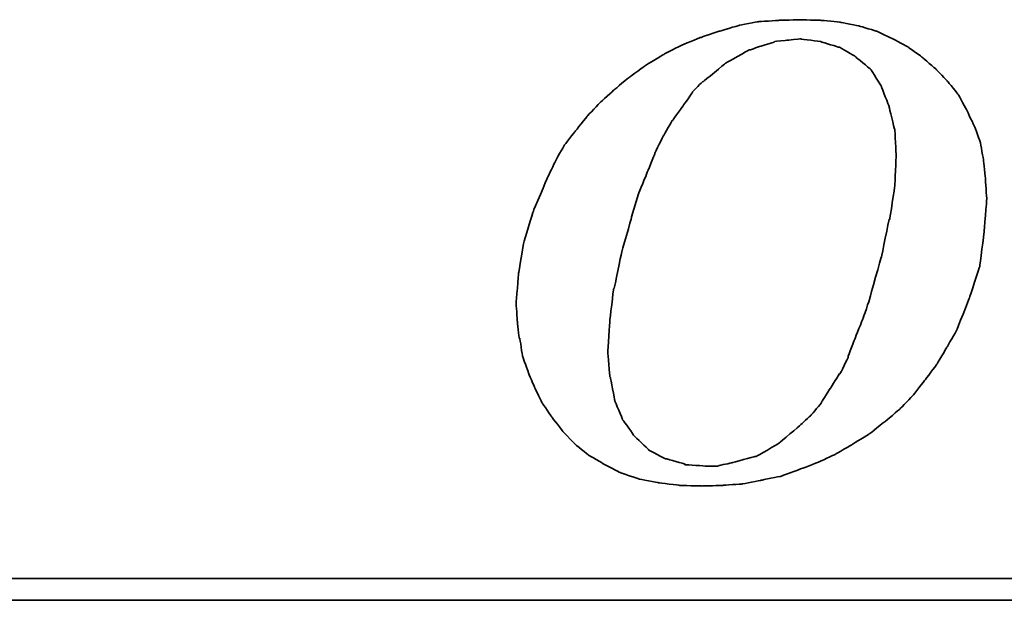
# Model space of a CAD drawing. Header units: millimetres. Extents: x 25 to 410, y 132 to 267.
# Tile 32 of 49: x 305.52 to 315.58, y 171.47 to 177.41. Entities that reach past the tile are written whole.
import ezdxf

# ---------------------------------------------------------------- set-up
doc = ezdxf.new("R2010")
doc.units = ezdxf.units.MM
doc.layers.add('DIM', color=4, linetype='CONTINUOUS')
doc.layers.add('layer 1', color=7, linetype='CONTINUOUS')

# ---------------------------------------------------------------- blocks, each defined once
blk = doc.blocks.new('TBI MOTION logo(完整正式版)')
at = {"layer": 'layer 1', "color": 22, "lineweight": 35}
for points, knots in [([(-11.34375, -6.98375), (-11.34375, -6.98375), (-10.91375, -7.43875), (-10.91375, -7.43875), (-10.91375, -7.43875), (-10.91375, -7.43875), (-10.38625, -7.87125), (-10.38625, -7.87125), (-10.38625, -7.87125), (-10.38625, -7.87125), (-9.81125, -8.20375), (-9.81125, -8.20375), (-9.81125, -8.20375), (-9.81125, -8.20375), (-9.21125, -8.51875), (-9.21125, -8.51875), (-9.21125, -8.51875), (-9.21125, -8.51875), (-8.51625, -8.75875), (-8.51625, -8.75875), (-8.51625, -8.75875), (-8.51625, -8.75875), (-7.77125, -8.90375), (-7.77125, -8.90375), (-7.77125, -8.90375), (-7.77125, -8.90375), (-6.97875, -8.99875), (-6.97875, -8.99875), (-6.97875, -8.99875), (-6.97875, -8.99875), (-6.14125, -9.02375), (-6.14125, -9.02375), (-6.14125, -9.02375), (-6.14125, -9.02375), (-5.37125, -8.99875), (-5.37125, -8.99875), (-5.37125, -8.99875), (-5.37125, -8.99875), (-4.65375, -8.94875), (-4.65375, -8.94875), (-4.65375, -8.94875), (-4.65375, -8.94875), (-3.93375, -8.80625), (-3.93375, -8.80625), (-3.93375, -8.80625), (-3.93375, -8.80625), (-3.21375, -8.66375), (-3.21375, -8.66375), (-3.21375, -8.66375), (-3.21375, -8.66375), (-2.49375, -8.39875), (-2.49375, -8.39875), (-2.49375, -8.39875), (-2.49375, -8.39875), (-1.79875, -8.13375), (-1.79875, -8.13375), (-1.79875, -8.13375), (-1.79875, -8.13375), (-1.17375, -7.84375), (-1.17375, -7.84375), (-1.17375, -7.84375), (-1.17375, -7.84375), (-0.52375, -7.46375), (-0.52375, -7.46375), (-0.52375, -7.46375), (-0.52375, -7.46375), (0.10124, -7.07875), (0.10124, -7.07875), (0.10124, -7.07875), (0.10124, -7.07875), (0.67625, -6.62375), (0.67625, -6.62375), (0.67625, -6.62375), (0.67625, -6.62375), (1.24874, -6.14375), (1.24874, -6.14375), (1.24874, -6.14375), (1.24874, -6.14375), (1.72874, -5.64125), (1.72874, -5.64125), (1.72874, -5.64125), (1.72874, -5.64125), (2.18624, -5.06375), (2.18624, -5.06375), (2.18624, -5.06375), (2.18624, -5.06375), (2.61625, -4.48874), (2.61625, -4.48874), (2.61625, -4.48874), (2.61625, -4.48874), (3.00125, -3.83874), (3.00125, -3.83874), (3.00125, -3.83874), (3.00125, -3.83874), (3.36124, -3.21374), (3.36124, -3.21374), (3.36124, -3.21374), (3.36124, -3.21374), (3.84374, -1.99125), (3.84374, -1.99125), (3.84374, -1.99125), (3.84374, -1.99125), (4.22625, -0.81875), (4.22625, -0.81875), (4.22625, -0.81875), (4.22625, -0.81875), (4.39125, 0.45624), (4.39125, 0.45624), (4.39125, 0.45624), (4.39125, 0.45624), (4.48874, 1.70124), (4.48874, 1.70124), (4.48874, 1.70124), (4.48874, 1.70124), (4.43874, 2.44625), (4.43874, 2.44625), (4.43874, 2.44625), (4.43874, 2.44625), (4.36874, 3.14125), (4.36874, 3.14125), (4.36874, 3.14125), (4.36874, 3.14125), (4.25125, 3.81125), (4.25125, 3.81125), (4.25125, 3.81125), (4.25125, 3.81125), (4.03124, 4.41125), (4.03124, 4.41125), (4.03124, 4.41125), (4.03124, 4.41125), (3.74374, 5.01125), (3.74374, 5.01125), (3.74374, 5.01125), (3.74374, 5.01125), (3.43124, 5.58875), (3.43124, 5.58875), (3.43124, 5.58875), (3.43124, 5.58875), (3.02625, 6.09125), (3.02625, 6.09125), (3.02625, 6.09125), (3.02625, 6.09125), (2.59374, 6.54875), (2.59374, 6.54875), (2.59374, 6.54875), (2.59374, 6.54875), (2.09124, 6.98125), (2.09124, 6.98125), (2.09124, 6.98125), (2.09124, 6.98125), (1.56124, 7.36625), (1.56124, 7.36625), (1.56124, 7.36625), (1.56124, 7.36625), (0.98624, 7.67625), (0.98624, 7.67625), (0.98624, 7.67625), (0.98624, 7.67625), (0.38624, 7.96375), (0.38624, 7.96375), (0.38624, 7.96375), (0.38624, 7.96375), (-0.25875, 8.15625), (-0.25875, 8.15625), (-0.25875, 8.15625), (-0.25875, 8.15625), (-0.98125, 8.30125), (-0.98125, 8.30125), (-0.98125, 8.30125), (-0.98125, 8.30125), (-1.70124, 8.37125), (-1.70124, 8.37125), (-1.70124, 8.37125), (-1.70124, 8.37125), (-2.49375, 8.39624), (-2.49375, 8.39624), (-2.49375, 8.39624), (-2.49375, 8.39624), (-3.28625, 8.37125), (-3.28625, 8.37125), (-3.28625, 8.37125), (-3.28625, 8.37125), (-4.05125, 8.32125), (-4.05125, 8.32125), (-4.05125, 8.32125), (-4.05125, 8.32125), (-4.77375, 8.18125), (-4.77375, 8.18125), (-4.77375, 8.18125), (-4.77375, 8.18125), (-5.51625, 7.96375), (-5.51625, 7.96375), (-5.51625, 7.96375), (-5.51625, 7.96375), (-6.21125, 7.72625), (-6.21125, 7.72625), (-6.21125, 7.72625), (-6.21125, 7.72625), (-6.92875, 7.43625), (-6.92875, 7.43625), (-6.92875, 7.43625), (-6.92875, 7.43625), (-7.57875, 7.10125), (-7.57875, 7.10125), (-7.57875, 7.10125), (-7.57875, 7.10125), (-8.24875, 6.69125), (-8.24875, 6.69125), (-8.24875, 6.69125), (-8.24875, 6.69125), (-8.84875, 6.26125), (-8.84875, 6.26125), (-8.84875, 6.26125), (-8.84875, 6.26125), (-9.42625, 5.78125), (-9.42625, 5.78125), (-9.42625, 5.78125), (-9.42625, 5.78125), (-9.95375, 5.30125), (-9.95375, 5.30125), (-9.95375, 5.30125), (-9.95375, 5.30125), (-10.43375, 4.79624), (-10.43375, 4.79624), (-10.43375, 4.79624), (-10.43375, 4.79624), (-10.88875, 4.22125), (-10.88875, 4.22125), (-10.88875, 4.22125), (-10.88875, 4.22125), (-11.29875, 3.69375), (-11.29875, 3.69375), (-11.29875, 3.69375), (-11.29875, 3.69375), (-11.63375, 3.09125), (-11.63375, 3.09125), (-11.63375, 3.09125), (-11.63375, 3.09125), (-11.91875, 2.49625), (-11.91875, 2.49625), (-11.91875, 2.49625), (-11.91875, 2.49625), (-12.44875, 1.24625), (-12.44875, 1.24625), (-12.44875, 1.24625), (-12.44875, 1.24625), (-12.80875, 0.06874), (-12.80875, 0.06874), (-12.80875, 0.06874), (-12.80875, 0.06874), (-12.99875, -1.07875), (-12.99875, -1.07875), (-12.99875, -1.07875), (-12.99875, -1.07875), (-13.09375, -2.18375), (-13.09375, -2.18375), (-13.09375, -2.18375), (-13.09375, -2.18375), (-13.04875, -2.85375), (-13.04875, -2.85375), (-13.04875, -2.85375), (-13.04875, -2.85375), (-12.97375, -3.50375), (-12.97375, -3.50375), (-12.97375, -3.50375), (-12.97375, -3.50375), (-12.95375, -3.50375), (-12.95375, -3.50375), (-12.95375, -3.50375), (-12.95375, -3.50375), (-12.85375, -4.17375), (-12.85375, -4.17375), (-12.85375, -4.17375), (-12.85375, -4.17375), (-12.63875, -4.77624), (-12.63875, -4.77624), (-12.63875, -4.77624), (-12.63875, -4.77624), (-12.39875, -5.35125), (-12.39875, -5.35125), (-12.39875, -5.35125), (-12.39875, -5.35125), (-12.11375, -5.92875), (-12.11375, -5.92875), (-12.11375, -5.92875), (-12.11375, -5.92875), (-11.75375, -6.45375), (-11.75375, -6.45375), (-11.75375, -6.45375), (-11.75375, -6.45375), (-11.34375, -6.98375), (-11.34375, -6.98375)], [0, 0, 0, 0, 0.01369863, 0.01369863, 0.01369863, 0.01369864, 0.02739726, 0.02739726, 0.02739726, 0.02739727, 0.04109589, 0.04109589, 0.04109589, 0.0410959, 0.05479452, 0.05479452, 0.05479452, 0.05479453, 0.06849315, 0.06849315, 0.06849315, 0.06849316, 0.08219178, 0.08219178, 0.08219178, 0.08219179, 0.09589041, 0.09589041, 0.09589041, 0.09589042, 0.10958904, 0.10958904, 0.10958904, 0.10958905, 0.12328767, 0.12328767, 0.12328767, 0.12328768, 0.1369863, 0.1369863, 0.1369863, 0.13698631, 0.15068493, 0.15068493, 0.15068493, 0.15068494, 0.16438356, 0.16438356, 0.16438356, 0.16438357, 0.17808219, 0.17808219, 0.17808219, 0.1780822, 0.19178082, 0.19178082, 0.19178082, 0.19178083, 0.20547945, 0.20547945, 0.20547945, 0.20547946, 0.21917808, 0.21917808, 0.21917808, 0.21917809, 0.23287671, 0.23287671, 0.23287671, 0.23287672, 0.24657534, 0.24657534, 0.24657534, 0.24657535, 0.26027397, 0.26027397, 0.26027397, 0.26027398, 0.2739726, 0.2739726, 0.2739726, 0.27397261, 0.28767123, 0.28767123, 0.28767123, 0.28767124, 0.30136986, 0.30136986, 0.30136986, 0.30136987, 0.31506849, 0.31506849, 0.31506849, 0.3150685, 0.32876712, 0.32876712, 0.32876712, 0.32876713, 0.34246575, 0.34246575, 0.34246575, 0.34246576, 0.35616438, 0.35616438, 0.35616438, 0.35616439, 0.36986301, 0.36986301, 0.36986301, 0.36986302, 0.38356164, 0.38356164, 0.38356164, 0.38356165, 0.39726027, 0.39726027, 0.39726027, 0.39726028, 0.4109589, 0.4109589, 0.4109589, 0.41095891, 0.42465753, 0.42465753, 0.42465753, 0.42465754, 0.43835616, 0.43835616, 0.43835616, 0.43835617, 0.45205479, 0.45205479, 0.45205479, 0.4520548, 0.46575342, 0.46575342, 0.46575342, 0.46575343, 0.47945205, 0.47945205, 0.47945205, 0.47945206, 0.49315068, 0.49315068, 0.49315068, 0.49315069, 0.50684932, 0.50684932, 0.50684932, 0.50684933, 0.52054795, 0.52054795, 0.52054795, 0.52054796, 0.53424658, 0.53424658, 0.53424658, 0.53424659, 0.54794521, 0.54794521, 0.54794521, 0.54794522, 0.56164384, 0.56164384, 0.56164384, 0.56164385, 0.57534247, 0.57534247, 0.57534247, 0.57534248, 0.5890411, 0.5890411, 0.5890411, 0.58904111, 0.60273973, 0.60273973, 0.60273973, 0.60273974, 0.61643836, 0.61643836, 0.61643836, 0.61643837, 0.63013699, 0.63013699, 0.63013699, 0.630137, 0.64383562, 0.64383562, 0.64383562, 0.64383563, 0.65753425, 0.65753425, 0.65753425, 0.65753426, 0.67123288, 0.67123288, 0.67123288, 0.67123289, 0.68493151, 0.68493151, 0.68493151, 0.68493152, 0.69863014, 0.69863014, 0.69863014, 0.69863015, 0.71232877, 0.71232877, 0.71232877, 0.71232878, 0.7260274, 0.7260274, 0.7260274, 0.72602741, 0.73972603, 0.73972603, 0.73972603, 0.73972604, 0.75342466, 0.75342466, 0.75342466, 0.75342467, 0.76712329, 0.76712329, 0.76712329, 0.7671233, 0.78082192, 0.78082192, 0.78082192, 0.78082193, 0.79452055, 0.79452055, 0.79452055, 0.79452056, 0.80821918, 0.80821918, 0.80821918, 0.80821919, 0.82191781, 0.82191781, 0.82191781, 0.82191782, 0.83561644, 0.83561644, 0.83561644, 0.83561645, 0.84931507, 0.84931507, 0.84931507, 0.84931508, 0.8630137, 0.8630137, 0.8630137, 0.86301371, 0.87671233, 0.87671233, 0.87671233, 0.87671234, 0.89041096, 0.89041096, 0.89041096, 0.89041097, 0.90410959, 0.90410959, 0.90410959, 0.9041096, 0.91780822, 0.91780822, 0.91780822, 0.91780823, 0.93150685, 0.93150685, 0.93150685, 0.93150686, 0.94520548, 0.94520548, 0.94520548, 0.94520549, 0.95890411, 0.95890411, 0.95890411, 0.95890412, 0.97260274, 0.97260274, 0.97260274, 0.97260275, 0.98630137, 0.98630137, 0.98630137, 0.98630138, 1, 1, 1, 1]), ([(-8.77875, 1.03124), (-8.77875, 1.03124), (-8.51625, 1.89625), (-8.51625, 1.89625), (-8.51625, 1.89625), (-8.51625, 1.89625), (-8.20375, 2.66375), (-8.20375, 2.66375), (-8.20375, 2.66375), (-8.20375, 2.66375), (-7.91625, 3.38125), (-7.91625, 3.38125), (-7.91625, 3.38125), (-7.91625, 3.38125), (-7.91625, 3.40624), (-7.91625, 3.40624), (-7.91625, 3.40624), (-7.91625, 3.40624), (-7.57875, 4.07624), (-7.57875, 4.07624), (-7.57875, 4.07624), (-7.57875, 4.07624), (-7.24375, 4.65125), (-7.24375, 4.65125), (-7.24375, 4.65125), (-7.24375, 4.65125), (-7.21875, 4.65125), (-7.21875, 4.65125), (-7.21875, 4.65125), (-7.21875, 4.65125), (-7.21875, 4.67624), (-7.21875, 4.67624), (-7.21875, 4.67624), (-7.21875, 4.67624), (-6.83625, 5.20375), (-6.83625, 5.20375), (-6.83625, 5.20375), (-6.83625, 5.20375), (-6.49875, 5.68625), (-6.49875, 5.68625), (-6.49875, 5.68625), (-6.49875, 5.68625), (-6.49875, 5.70625), (-6.49875, 5.70625), (-6.49875, 5.70625), (-6.49875, 5.70625), (-6.11625, 6.09125), (-6.11625, 6.09125), (-6.11625, 6.09125), (-6.11625, 6.09125), (-6.09125, 6.09125), (-6.09125, 6.09125), (-6.09125, 6.09125), (-6.09125, 6.09125), (-5.27375, 6.76625), (-5.27375, 6.76625), (-5.27375, 6.76625), (-5.27375, 6.76625), (-5.24875, 6.76625), (-5.24875, 6.76625), (-5.24875, 6.76625), (-5.24875, 6.76625), (-5.24875, 6.78625), (-5.24875, 6.78625), (-5.24875, 6.78625), (-5.24875, 6.78625), (-4.38875, 7.26624), (-4.38875, 7.26624), (-4.38875, 7.26624), (-4.38875, 7.26624), (-4.36125, 7.26624), (-4.36125, 7.26624), (-4.36125, 7.26624), (-4.36125, 7.26624), (-3.93375, 7.41125), (-3.93375, 7.41125), (-3.93375, 7.41125), (-3.93375, 7.41125), (-3.47375, 7.55625), (-3.47375, 7.55625), (-3.47375, 7.55625), (-3.47375, 7.55625), (-3.45375, 7.55625), (-3.45375, 7.55625), (-3.45375, 7.55625), (-3.45375, 7.55625), (-3.42875, 7.58124), (-3.42875, 7.58124), (-3.42875, 7.58124), (-3.42875, 7.58124), (-2.97375, 7.62625), (-2.97375, 7.62625), (-2.97375, 7.62625), (-2.97375, 7.62625), (-2.49375, 7.67625), (-2.49375, 7.67625), (-2.49375, 7.67625), (-2.49375, 7.67625), (-2.46875, 7.67625), (-2.46875, 7.67625), (-2.46875, 7.67625), (-2.46875, 7.67625), (-1.70124, 7.58124), (-1.70124, 7.58124), (-1.70124, 7.58124), (-1.70124, 7.58124), (-1.67875, 7.55625), (-1.67875, 7.55625), (-1.67875, 7.55625), (-1.67875, 7.55625), (-1.65375, 7.55625), (-1.65375, 7.55625), (-1.65375, 7.55625), (-1.65375, 7.55625), (-1.03125, 7.36625), (-1.03125, 7.36625), (-1.03125, 7.36625), (-1.03125, 7.36625), (-1.00625, 7.36625), (-1.00625, 7.36625), (-1.00625, 7.36625), (-1.00625, 7.36625), (-0.43124, 7.02624), (-0.43124, 7.02624), (-0.43124, 7.02624), (-0.43124, 7.02624), (-0.40625, 7.00624), (-0.40625, 7.00624), (-0.40625, 7.00624), (-0.40625, 7.00624), (0.12124, 6.57124), (0.12124, 6.57124), (0.12124, 6.57124), (0.12124, 6.57124), (0.14624, 6.54875), (0.14624, 6.54875), (0.14624, 6.54875), (0.14624, 6.54875), (0.17124, 6.52375), (0.17124, 6.52375), (0.17124, 6.52375), (0.17124, 6.52375), (0.55625, 5.89875), (0.55625, 5.89875), (0.55625, 5.89875), (0.55625, 5.89875), (0.55625, 5.87625), (0.55625, 5.87625), (0.55625, 5.87625), (0.55625, 5.87625), (0.84124, 5.15625), (0.84124, 5.15625), (0.84124, 5.15625), (0.84124, 5.15625), (0.84124, 5.13125), (0.84124, 5.13125), (0.84124, 5.13125), (0.84124, 5.13125), (1.03624, 4.31875), (1.03624, 4.31875), (1.03624, 4.31875), (1.03624, 4.31875), (1.05624, 4.31875), (1.05624, 4.31875), (1.05624, 4.31875), (1.05624, 4.31875), (1.05624, 4.29125), (1.05624, 4.29125), (1.05624, 4.29125), (1.05624, 4.29125), (1.10625, 3.33125), (1.10625, 3.33125), (1.10625, 3.33125), (1.10625, 3.33125), (1.10625, 3.30875), (1.10625, 3.30875), (1.10625, 3.30875), (1.10625, 3.30875), (1.05624, 2.20624), (1.05624, 2.20624), (1.05624, 2.20624), (1.05624, 2.20624), (1.05624, 2.18124), (1.05624, 2.18124), (1.05624, 2.18124), (1.05624, 2.18124), (0.86624, 0.93624), (0.86624, 0.93624), (0.86624, 0.93624), (0.86624, 0.93624), (0.84124, 0.93624), (0.84124, 0.93624), (0.84124, 0.93624), (0.84124, 0.93624), (0.55625, -0.45874), (0.55625, -0.45874), (0.55625, -0.45874), (0.55625, -0.45874), (0.12124, -1.99125), (0.12124, -1.99125), (0.12124, -1.99125), (0.12124, -1.99125), (0.12124, -2.01874), (0.12124, -2.01874), (0.12124, -2.01874), (0.12124, -2.01874), (-0.13874, -2.78375), (-0.13874, -2.78375), (-0.13874, -2.78375), (-0.13874, -2.78375), (-0.43124, -3.50375), (-0.43124, -3.50375), (-0.43124, -3.50375), (-0.43124, -3.50375), (-0.69375, -4.19875), (-0.69375, -4.19875), (-0.69375, -4.19875), (-0.69375, -4.19875), (-0.69375, -4.22375), (-0.69375, -4.22375), (-0.69375, -4.22375), (-0.69375, -4.22375), (-0.98125, -4.82374), (-0.98125, -4.82374), (-0.98125, -4.82374), (-0.98125, -4.82374), (-1.00625, -4.82374), (-1.00625, -4.82374), (-1.00625, -4.82374), (-1.00625, -4.82374), (-1.33875, -5.35125), (-1.33875, -5.35125), (-1.33875, -5.35125), (-1.33875, -5.35125), (-1.67875, -5.87875), (-1.67875, -5.87875), (-1.67875, -5.87875), (-1.67875, -5.87875), (-1.67875, -5.90375), (-1.67875, -5.90375), (-1.67875, -5.90375), (-1.67875, -5.90375), (-2.05875, -6.35875), (-2.05875, -6.35875), (-2.05875, -6.35875), (-2.05875, -6.35875), (-2.08375, -6.38375), (-2.08375, -6.38375), (-2.08375, -6.38375), (-2.08375, -6.38375), (-2.46875, -6.74375), (-2.46875, -6.74375), (-2.46875, -6.74375), (-2.46875, -6.74375), (-3.25875, -7.41625), (-3.25875, -7.41625), (-3.25875, -7.41625), (-3.25875, -7.41625), (-3.28625, -7.43875), (-3.28625, -7.43875), (-3.28625, -7.43875), (-3.28625, -7.43875), (-4.12375, -7.91875), (-4.12375, -7.91875), (-4.12375, -7.91875), (-4.12375, -7.91875), (-4.14875, -7.91875), (-4.14875, -7.91875), (-4.14875, -7.91875), (-4.14875, -7.91875), (-4.17125, -7.91875), (-4.17125, -7.91875), (-4.17125, -7.91875), (-4.17125, -7.91875), (-5.03375, -8.15875), (-5.03375, -8.15875), (-5.03375, -8.15875), (-5.03375, -8.15875), (-5.51625, -8.25625), (-5.51625, -8.25625), (-5.51625, -8.25625), (-5.51625, -8.25625), (-5.54125, -8.27875), (-5.54125, -8.27875), (-5.54125, -8.27875), (-5.54125, -8.27875), (-5.56375, -8.27875), (-5.56375, -8.27875), (-5.56375, -8.27875), (-5.56375, -8.27875), (-5.99625, -8.27875), (-5.99625, -8.27875), (-5.99625, -8.27875), (-5.99625, -8.27875), (-6.76375, -8.23125), (-6.76375, -8.23125), (-6.76375, -8.23125), (-6.76375, -8.23125), (-6.78875, -8.23125), (-6.78875, -8.23125), (-6.78875, -8.23125), (-6.78875, -8.23125), (-6.78875, -8.20375), (-6.78875, -8.20375), (-6.78875, -8.20375), (-6.78875, -8.20375), (-7.45875, -8.01375), (-7.45875, -8.01375), (-7.45875, -8.01375), (-7.45875, -8.01375), (-7.48375, -8.01375), (-7.48375, -8.01375), (-7.48375, -8.01375), (-7.48375, -8.01375), (-7.50875, -8.01375), (-7.50875, -8.01375), (-7.50875, -8.01375), (-7.50875, -8.01375), (-8.13125, -7.67875), (-8.13125, -7.67875), (-8.13125, -7.67875), (-8.13125, -7.67875), (-8.15625, -7.65375), (-8.15625, -7.65375), (-8.15625, -7.65375), (-8.15625, -7.65375), (-8.65875, -7.17375), (-8.65875, -7.17375), (-8.65875, -7.17375), (-8.65875, -7.17375), (-8.68375, -7.14875), (-8.68375, -7.14875), (-8.68375, -7.14875), (-8.68375, -7.14875), (-9.08875, -6.57375), (-9.08875, -6.57375), (-9.08875, -6.57375), (-9.08875, -6.57375), (-9.11375, -6.54875), (-9.11375, -6.54875), (-9.11375, -6.54875), (-9.11375, -6.54875), (-9.11375, -6.52875), (-9.11375, -6.52875), (-9.11375, -6.52875), (-9.11375, -6.52875), (-9.40375, -5.85375), (-9.40375, -5.85375), (-9.40375, -5.85375), (-9.40375, -5.85375), (-9.40375, -5.82875), (-9.40375, -5.82875), (-9.40375, -5.82875), (-9.40375, -5.82875), (-9.56875, -4.96875), (-9.56875, -4.96875), (-9.56875, -4.96875), (-9.56875, -4.96875), (-9.59375, -4.94375), (-9.59375, -4.94375), (-9.59375, -4.94375), (-9.59375, -4.94375), (-9.66375, -4.03375), (-9.66375, -4.03375), (-9.66375, -4.03375), (-9.66375, -4.03375), (-9.66375, -4.00875), (-9.66375, -4.00875), (-9.66375, -4.00875), (-9.66375, -4.00875), (-9.59375, -2.85375), (-9.59375, -2.85375), (-9.59375, -2.85375), (-9.59375, -2.85375), (-9.45125, -1.65875), (-9.45125, -1.65875), (-9.45125, -1.65875), (-9.45125, -1.65875), (-9.42625, -1.63375), (-9.42625, -1.63375), (-9.42625, -1.63375), (-9.42625, -1.63375), (-9.16125, -0.33875), (-9.16125, -0.33875), (-9.16125, -0.33875), (-9.16125, -0.33875), (-8.77875, 1.00624), (-8.77875, 1.00624), (-8.77875, 1.00624), (-8.77875, 1.00624), (-8.77875, 1.03124), (-8.77875, 1.03124)], [0, 0, 0, 0, 0.01020408, 0.01020408, 0.01020408, 0.01020409, 0.02040816, 0.02040816, 0.02040816, 0.02040817, 0.03061224, 0.03061224, 0.03061224, 0.03061225, 0.04081633, 0.04081633, 0.04081633, 0.04081634, 0.05102041, 0.05102041, 0.05102041, 0.05102042, 0.06122449, 0.06122449, 0.06122449, 0.0612245, 0.07142857, 0.07142857, 0.07142857, 0.07142858, 0.08163265, 0.08163265, 0.08163265, 0.08163266, 0.09183673, 0.09183673, 0.09183673, 0.09183674, 0.10204082, 0.10204082, 0.10204082, 0.10204083, 0.1122449, 0.1122449, 0.1122449, 0.11224491, 0.12244898, 0.12244898, 0.12244898, 0.12244899, 0.13265306, 0.13265306, 0.13265306, 0.13265307, 0.14285714, 0.14285714, 0.14285714, 0.14285715, 0.15306122, 0.15306122, 0.15306122, 0.15306123, 0.16326531, 0.16326531, 0.16326531, 0.16326532, 0.17346939, 0.17346939, 0.17346939, 0.1734694, 0.18367347, 0.18367347, 0.18367347, 0.18367348, 0.19387755, 0.19387755, 0.19387755, 0.19387756, 0.20408163, 0.20408163, 0.20408163, 0.20408164, 0.21428571, 0.21428571, 0.21428571, 0.21428572, 0.2244898, 0.2244898, 0.2244898, 0.22448981, 0.23469388, 0.23469388, 0.23469388, 0.23469389, 0.24489796, 0.24489796, 0.24489796, 0.24489797, 0.25510204, 0.25510204, 0.25510204, 0.25510205, 0.26530612, 0.26530612, 0.26530612, 0.26530613, 0.2755102, 0.2755102, 0.2755102, 0.27551021, 0.28571429, 0.28571429, 0.28571429, 0.2857143, 0.29591837, 0.29591837, 0.29591837, 0.29591838, 0.30612245, 0.30612245, 0.30612245, 0.30612246, 0.31632653, 0.31632653, 0.31632653, 0.31632654, 0.32653061, 0.32653061, 0.32653061, 0.32653062, 0.33673469, 0.33673469, 0.33673469, 0.3367347, 0.34693878, 0.34693878, 0.34693878, 0.34693879, 0.35714286, 0.35714286, 0.35714286, 0.35714287, 0.36734694, 0.36734694, 0.36734694, 0.36734695, 0.37755102, 0.37755102, 0.37755102, 0.37755103, 0.3877551, 0.3877551, 0.3877551, 0.38775511, 0.39795918, 0.39795918, 0.39795918, 0.39795919, 0.40816327, 0.40816327, 0.40816327, 0.40816328, 0.41836735, 0.41836735, 0.41836735, 0.41836736, 0.42857143, 0.42857143, 0.42857143, 0.42857144, 0.43877551, 0.43877551, 0.43877551, 0.43877552, 0.44897959, 0.44897959, 0.44897959, 0.4489796, 0.45918367, 0.45918367, 0.45918367, 0.45918368, 0.46938776, 0.46938776, 0.46938776, 0.46938777, 0.47959184, 0.47959184, 0.47959184, 0.47959185, 0.48979592, 0.48979592, 0.48979592, 0.48979593, 0.5, 0.5, 0.5, 0.50000001, 0.51020408, 0.51020408, 0.51020408, 0.51020409, 0.52040816, 0.52040816, 0.52040816, 0.52040817, 0.53061224, 0.53061224, 0.53061224, 0.53061225, 0.54081633, 0.54081633, 0.54081633, 0.54081634, 0.55102041, 0.55102041, 0.55102041, 0.55102042, 0.56122449, 0.56122449, 0.56122449, 0.5612245, 0.57142857, 0.57142857, 0.57142857, 0.57142858, 0.58163265, 0.58163265, 0.58163265, 0.58163266, 0.59183673, 0.59183673, 0.59183673, 0.59183674, 0.60204082, 0.60204082, 0.60204082, 0.60204083, 0.6122449, 0.6122449, 0.6122449, 0.61224491, 0.62244898, 0.62244898, 0.62244898, 0.62244899, 0.63265306, 0.63265306, 0.63265306, 0.63265307, 0.64285714, 0.64285714, 0.64285714, 0.64285715, 0.65306122, 0.65306122, 0.65306122, 0.65306123, 0.66326531, 0.66326531, 0.66326531, 0.66326532, 0.67346939, 0.67346939, 0.67346939, 0.6734694, 0.68367347, 0.68367347, 0.68367347, 0.68367348, 0.69387755, 0.69387755, 0.69387755, 0.69387756, 0.70408163, 0.70408163, 0.70408163, 0.70408164, 0.71428571, 0.71428571, 0.71428571, 0.71428572, 0.7244898, 0.7244898, 0.7244898, 0.72448981, 0.73469388, 0.73469388, 0.73469388, 0.73469389, 0.74489796, 0.74489796, 0.74489796, 0.74489797, 0.75510204, 0.75510204, 0.75510204, 0.75510205, 0.76530612, 0.76530612, 0.76530612, 0.76530613, 0.7755102, 0.7755102, 0.7755102, 0.77551021, 0.78571429, 0.78571429, 0.78571429, 0.7857143, 0.79591837, 0.79591837, 0.79591837, 0.79591838, 0.80612245, 0.80612245, 0.80612245, 0.80612246, 0.81632653, 0.81632653, 0.81632653, 0.81632654, 0.82653061, 0.82653061, 0.82653061, 0.82653062, 0.83673469, 0.83673469, 0.83673469, 0.8367347, 0.84693878, 0.84693878, 0.84693878, 0.84693879, 0.85714286, 0.85714286, 0.85714286, 0.85714287, 0.86734694, 0.86734694, 0.86734694, 0.86734695, 0.87755102, 0.87755102, 0.87755102, 0.87755103, 0.8877551, 0.8877551, 0.8877551, 0.88775511, 0.89795918, 0.89795918, 0.89795918, 0.89795919, 0.90816327, 0.90816327, 0.90816327, 0.90816328, 0.91836735, 0.91836735, 0.91836735, 0.91836736, 0.92857143, 0.92857143, 0.92857143, 0.92857144, 0.93877551, 0.93877551, 0.93877551, 0.93877552, 0.94897959, 0.94897959, 0.94897959, 0.9489796, 0.95918367, 0.95918367, 0.95918367, 0.95918368, 0.96938776, 0.96938776, 0.96938776, 0.96938777, 0.97959184, 0.97959184, 0.97959184, 0.97959185, 0.98979592, 0.98979592, 0.98979592, 0.98979593, 1, 1, 1, 1]), ([(75.90875, -9.47875), (75.90875, -9.47875), (75.90875, -12.28625), (75.90875, -12.28625), (75.90875, -12.28625), (75.90875, -12.28625), (75.90875, -12.47875), (75.90875, -12.47875), (75.90875, -12.47875), (75.90875, -12.47875), (75.71625, -12.47875), (75.71625, -12.47875), (75.71625, -12.47875), (75.71625, -12.47875), (-88.32875, -12.47875), (-88.32875, -12.47875), (-88.32875, -12.47875), (-88.32875, -12.47875), (-88.32875, -13.29375), (-88.32875, -13.29375), (-88.32875, -13.29375), (-88.32875, -13.29375), (82.89125, -13.29375), (82.89125, -13.29375), (82.89125, -13.29375), (82.89125, -13.29375), (75.90875, -9.47875), (75.90875, -9.47875)], [0, 0, 0, 0, 0.14285714, 0.14285714, 0.14285714, 0.14285715, 0.28571429, 0.28571429, 0.28571429, 0.2857143, 0.42857143, 0.42857143, 0.42857143, 0.42857144, 0.57142857, 0.57142857, 0.57142857, 0.57142858, 0.71428571, 0.71428571, 0.71428571, 0.71428572, 0.85714286, 0.85714286, 0.85714286, 0.85714287, 1, 1, 1, 1])]:
    blk.add_open_spline(points, degree=3, knots=knots, dxfattribs=at)

msp = doc.modelspace()

# ---------------------------------------------------------------- block references
at = {"layer": 'DIM', "color": 7, "xscale": 0.2736514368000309, "yscale": 0.2736514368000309, "zscale": 0.2736514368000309}
msp.add_blockref('TBI MOTION logo(完整正式版)', (314.177, 175.111), dxfattribs=at)

doc.saveas('drawing.dxf')
